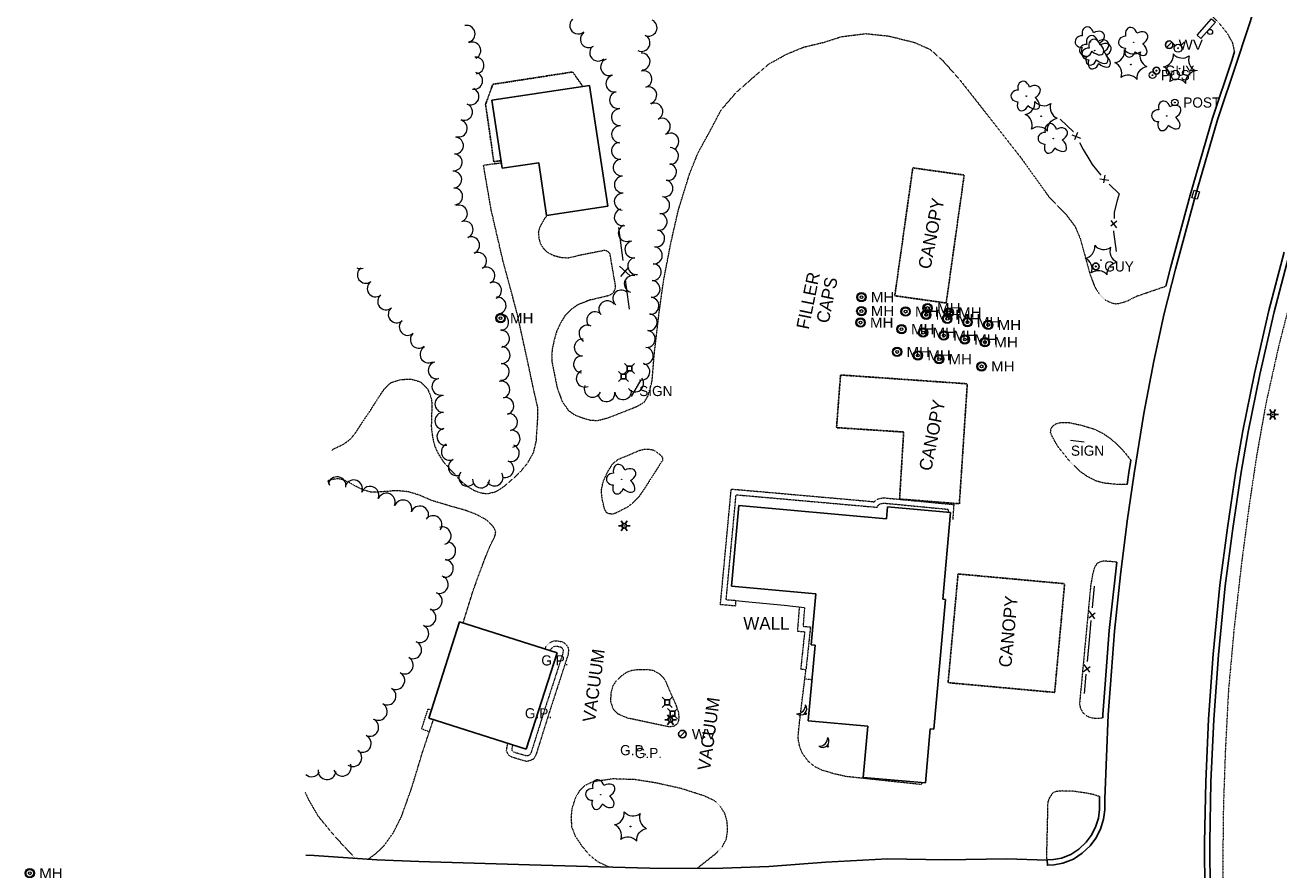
# Model space of a CAD drawing. Extents: x 386588 to 390135, y 96998 to 113606.
# Tile 42 of 93: x 387313 to 387906, y 101202 to 101601. Entities that reach past the tile are written whole.
import ezdxf
from ezdxf.enums import TextEntityAlignment as Align

# ---------------------------------------------------------------- set-up
doc = ezdxf.new("R2010")
doc.units = 0
doc.header["$MEASUREMENT"] = 0
doc.linetypes.add('Wisdot3', pattern=[0.1875, 0.125, -0.0625])
doc.linetypes.add('Wisdot5', pattern=[0.1, 0.05, -0.05])
for name, color, linetype, lineweight in [('E_BLD', 241, 'Continuous', 25), ('E_BLD_Name', 241, 'Continuous', 15), ('E_DRN', 40, 'Continuous', 15), ('E_DRN_Grate', 5, 'Continuous', 15), ('E_DWY', 2, 'Wisdot3', 15), ('E_LAND_Vegetation', 3, 'Continuous', 15), ('E_LTG', 21, 'Continuous', 25), ('E_MISCPROP', 30, 'Continuous', 15), ('E_MISCPROP_Dash', 241, 'Wisdot3', 15), ('E_MISCPROP_HvyDash', 241, 'Wisdot3', 25), ('E_MISCPROP_Railing', 30, 'Continuous', 15), ('E_MISCPROP_Solid', 241, 'Continuous', 15), ('E_PATH_Sidewalk', 2, 'Wisdot5', 15), ('E_RDWY', 21, 'Continuous', 25), ('E_SGN', 21, 'Continuous', 15), ('E_UTL_AG_Bold', 30, 'Continuous', 25), ('E_UTL_EGuyWire', 200, 'Continuous', 25), ('E_UTL_MH', 30, 'Continuous', 15), ('E_UTL_W', 5, 'Continuous', 25), ('E_UTL_WHydrant', 4, 'Continuous', 15), ('E_WAL', 40, 'Continuous', 25)]:
    doc.layers.add(name, color=color, linetype=linetype, lineweight=lineweight)
doc.styles.add('Style-dot_font5', font='dot_font5.shx')
doc.styles.add('Style-IGR_FONT_0', font='dot_font15.shx')
doc.styles.add('Style-IGR_FONT_1', font='IGR_FONT_1.shx')

# ---------------------------------------------------------------- blocks, each defined once
blk = doc.blocks.new('CTRE')
at = {"layer": 'E_LAND_Vegetation'}
blk.add_circle((0, 0), 0.223, dxfattribs=at)
for centre, start, end in [((-11.97, 8.96), 280.2067, 5.97162), ((1.81, 14.92), 220.21132, 305.97623), ((13.83, 5.89), 160.21133, 245.97624), ((-13.83, -5.9), 340.21132, 65.97623), ((-1.81, -14.93), 40.21133, 125.97624)]:
    blk.add_arc(centre, 7.87, start, end, dxfattribs=at)
at = {"layer": 'E_LAND_Vegetation', "extrusion": (0, 0, -1)}
blk.add_arc((-12.03, -9.04), 7.87, 354.07279, 79.74889, dxfattribs=at)
blk = doc.blocks.new('DTRE')
at = {"layer": 'E_LAND_Vegetation'}
blk.add_circle((-0.18, 0), 0.183, dxfattribs=at)
for centre, major_axis, ratio in [((-1.87, 5.32), (1.36, -4.98), 0.782863), ((-5.87, 0.15), (4.93, -0.12), 0.832022), ((4.06, 2.74), (-5.27, -2.93), 0.691916), ((-2.49, -5.24), (1.8, 4.86), 0.716896), ((3.54, -3.71), (-5.01, 4.58), 0.560249)]:
    blk.add_ellipse(centre, major_axis=major_axis, ratio=ratio, start_param=1.570796, end_param=4.712389, dxfattribs=at)
blk = doc.blocks.new('GP')
at = {"layer": 'E_MISCPROP_Solid', "style": 'Style-dot_font5'}
blk.add_text('G.P.', height=12, dxfattribs=at).set_placement((0, 0), align=Align.MIDDLE_CENTER)
blk = doc.blocks.new('GUY')
at = {"layer": 'E_UTL_EGuyWire'}
for radius in [4, 0.5]:
    blk.add_circle((0, 0), radius, dxfattribs=at)
at = {"layer": 'E_UTL_EGuyWire', "style": 'Style-dot_font5'}
blk.add_text('GUY', height=12, dxfattribs=at).set_placement((10, 0), align=Align.MIDDLE_LEFT)
blk = doc.blocks.new('HYD')
at = {"layer": 'E_UTL_WHydrant'}
for p, q in [((-3.8, 3.8), (-8.3, 8.3)), ((3.8, 3.8), (8.3, 8.3))]:
    blk.add_line(p, q, dxfattribs=at)
for radius in [5.48, 0.42]:
    blk.add_circle((0, 0), radius, dxfattribs=at)
blk = doc.blocks.new('INLET')
at = {"layer": 'E_DRN', "flags": 128}
blk.add_lwpolyline([(-7.5, 10), (7.5, 10), (7.5, 0), (-7.5, 0)], close=True, dxfattribs=at)
blk = doc.blocks.new('LPOL')
at = {"layer": 'E_LTG'}
for p, q in [((-4, 0), (-1.5, 0)), ((-0.75, 1.3), (-2, 3.46)), ((0.75, 1.3), (2, 3.46)), ((1.5, 0), (4, 0)), ((-2, -3.46), (-0.75, -1.3)), ((2, -3.46), (0.75, -1.3))]:
    blk.add_line(p, q, dxfattribs=at)
for radius in [1.5, 1.5, 1.5, 0.125]:
    blk.add_circle((0, 0), radius, dxfattribs=at)
blk = doc.blocks.new('MH')
at = {"layer": 'E_UTL_MH'}
for radius in [5, 4, 1.5]:
    blk.add_circle((0, 0), radius, dxfattribs=at)
at = {"layer": 'E_UTL_MH', "style": 'Style-dot_font5', "width": 1.111111}
blk.add_text('MH', height=10.8, dxfattribs=at).set_placement((10, 0), align=Align.MIDDLE_LEFT)
blk = doc.blocks.new('PED')
at = {"layer": 'E_UTL_AG_Bold'}
for p, q in [((-2.5, 2.5), (-5.3, 5.3)), ((2.5, 2.5), (5.3, 5.3)), ((-2.5, -2.5), (-5.3, -5.3)), ((2.5, -2.5), (5.3, -5.3))]:
    blk.add_line(p, q, dxfattribs=at)
at = {"layer": 'E_UTL_AG_Bold', "flags": 128}
blk.add_lwpolyline([(-2.5, -2.5), (2.5, -2.5), (2.5, 2.5), (-2.5, 2.5)], close=True, dxfattribs=at)
blk = doc.blocks.new('POST')
at = {"layer": 'E_MISCPROP'}
for radius in [4, 0.5]:
    blk.add_circle((0, 0), radius, dxfattribs=at)
at = {"layer": 'E_MISCPROP', "style": 'Style-dot_font5'}
blk.add_text('POST', height=12, dxfattribs=at).set_placement((10, 0), align=Align.MIDDLE_LEFT)
blk = doc.blocks.new('SDSH')
at = {"layer": 'E_MISCPROP_Solid'}
blk.add_circle((0, 0), 1.5, dxfattribs=at)
for centre, radius, start, end in [((-8.6, 8.6), 10.7, 233.5697, 36.4341), ((-14.7, 14.7), 14.7, 268.683, 1.317)]:
    blk.add_arc(centre, radius, start, end, dxfattribs=at)
blk = doc.blocks.new('SGN')
at = {"flags": 128}
blk.add_lwpolyline([(-15, 3.5), (-15, 10.5), (15, 10.5), (15, 3.5)], close=True, dxfattribs=at)
blk.add_circle((0, 0), 3.5)
blk = doc.blocks.new('SIGN')
at = {"layer": 'E_SGN', "lineweight": 13, "style": 'Style-dot_font5'}
blk.add_text('SIGN', height=12, dxfattribs=at).set_placement((0, 0), align=Align.MIDDLE_CENTER)
blk = doc.blocks.new('WV')
at = {"layer": 'E_UTL_W'}
blk.add_line((-2.8, -2.8), (2.8, 2.8), dxfattribs=at)
blk.add_circle((0, 0), 4, dxfattribs=at)
at = {"layer": 'E_UTL_W', "style": 'Style-dot_font5', "width": 1.111111}
blk.add_text('WV', height=10.8, dxfattribs=at).set_placement((10, 0), align=Align.MIDDLE_LEFT)

msp = doc.modelspace()

# ---------------------------------------------------------------- linework, layer by layer
at = {"layer": 'E_BLD', "ltscale": 5}
for p, q in [((387533.91, 101565.91), (387580.11, 101572.85)), ((387580.11, 101572.85), (387588.68, 101515.77)), ((387538.74, 101533.71), (387533.91, 101565.91)), ((387533.91, 101565.91), (387533.91, 101565.91)), ((387556.07, 101536.31), (387538.74, 101533.71)), ((387559.81, 101511.43), (387556.07, 101536.31)), ((387556.07, 101536.31), (387556.07, 101536.31)), ((387538.74, 101533.71), (387538.74, 101533.71)), ((387588.68, 101515.77), (387559.81, 101511.43)), ((387588.68, 101515.77), (387588.68, 101515.77)), ((387650.54, 101374.29), (387647.11, 101336.21)), ((387720.35, 101368), (387650.54, 101374.29)), ((387650.54, 101374.29), (387650.54, 101374.29)), ((387720.87, 101373.74), (387720.35, 101368)), ((387750.55, 101371.07), (387720.87, 101373.74)), ((387720.87, 101373.74), (387720.87, 101373.74)), ((387746.85, 101330.01), (387750.55, 101371.07)), ((387750.55, 101371.07), (387750.55, 101371.07)), ((387647.11, 101336.21), (387647.11, 101336.21)), ((387647.11, 101336.21), (387686.9, 101332.62)), ((387686.9, 101332.62), (387684.73, 101308.49)), ((387686.9, 101332.62), (387686.9, 101332.62)), ((387742.66, 101268.58), (387748.18, 101329.89)), ((387748.18, 101329.89), (387746.85, 101330.01)), ((387746.85, 101330.01), (387746.85, 101330.01)), ((387504.15, 101273.83), (387518.67, 101319.39)), ((387518.67, 101319.39), (387564.71, 101304.72)), ((387564.71, 101304.72), (387550.19, 101259.15)), ((387564.71, 101304.72), (387564.71, 101304.72)), ((387686.58, 101308.32), (387683.37, 101272.62)), ((387684.73, 101308.49), (387686.58, 101308.32)), ((387686.58, 101308.32), (387686.58, 101308.32)), ((387550.19, 101259.15), (387504.15, 101273.83)), ((387504.15, 101273.83), (387504.15, 101273.83)), ((387683.37, 101272.62), (387711.49, 101270.09)), ((387711.49, 101270.09), (387709.3, 101245.82)), ((387711.49, 101270.09), (387711.49, 101270.09)), ((387738.68, 101243.18), (387740.98, 101268.73)), ((387740.98, 101268.73), (387742.66, 101268.58)), ((387742.66, 101268.58), (387742.66, 101268.58)), ((387550.19, 101259.15), (387550.19, 101259.15)), ((387709.3, 101245.82), (387738.68, 101243.18)), ((387738.68, 101243.18), (387738.68, 101243.18))]:
    msp.add_line(p, q, dxfattribs=at)
at = {"layer": 'E_DWY', "flags": 128}
for points in [[(387884.74, 101588.85), (387883.88, 101592.9), (387881.45, 101597.3), (387877.62, 101602.08), (387870.25, 101609.85), (387859.69, 101619.36), (387838.15, 101640.65), (387817.42, 101659.41), (387789.13, 101685.64), (387766.65, 101707.63), (387739.69, 101733.62), (387707.62, 101766.37), (387678.03, 101800.5), (387666.86, 101815.08), (387659.68, 101825.55), (387654.51, 101834.61), (387650.59, 101842.63), (387648.72, 101850.41), (387648.65, 101859.07), (387649.82, 101866.7), (387651.76, 101873.96), (387652.05, 101880.2), (387650.92, 101886.16), (387647.88, 101892.53), (387644.85, 101898.76), (387641.49, 101905.39), (387632.83, 101916.3)], [(387602.61, 101421.23), (387605.91, 101423.18), (387607.66, 101426.08), (387608.6, 101429.28), (387609.61, 101433.2), (387610.66, 101446.09), (387612.84, 101464.86), (387615.06, 101480.75), (387618.49, 101498.48), (387621.99, 101513.83), (387627.33, 101531.16), (387631.27, 101540.92), (387636.97, 101551.27), (387642.26, 101561.3), (387649.24, 101569.46), (387657.19, 101576.48), (387664.69, 101582.95), (387672.87, 101587.53), (387681.22, 101590.98), (387690.91, 101593.31), (387699.12, 101595.95), (387710.55, 101597.36), (387721.43, 101596.2), (387733.56, 101593.19), (387740.94, 101589.9), (387746.84, 101584.66), (387755.07, 101575.37), (387764.32, 101563.58), (387784.06, 101538.37), (387797.33, 101519.79), (387800.76, 101516.35), (387804.74, 101512.38), (387809.34, 101506.3), (387811.93, 101500.18), (387814.66, 101490.17), (387816.41, 101483.75), (387818.61, 101477.81), (387820.81, 101474.33), (387823.6, 101471.55), (387826.7, 101470.03), (387828.98, 101469.66), (387830.96, 101470.06), (387833.91, 101470.98), (387838.34, 101473.2), (387843.66, 101475.06), (387852.21, 101477.95)], [(387457.95, 101400.15), (387459.01, 101400.98), (387464, 101403.39), (387467.04, 101405.62), (387469.64, 101408.82), (387472.67, 101413.51), (387476.87, 101419.75), (387480.78, 101425.96), (387483.52, 101429.9), (387486.39, 101432.48), (387491.32, 101433.94), (387496.08, 101434.02), (387500.09, 101432.8), (387503.49, 101429.64), (387505.08, 101425.74), (387505.62, 101423.05), (387505.57, 101419.65), (387505.37, 101415.51), (387505.32, 101411.38), (387505.89, 101406.74), (387506.94, 101402.36), (387508.48, 101399.03), (387510.85, 101395.2), (387515.6, 101389.93), (387519.54, 101385.67), (387522.89, 101383.01), (387525.94, 101381.27), (387528.7, 101380.29), (387531.84, 101379.93), (387535.8, 101380.88), (387539.76, 101383.41), (387543.58, 101386.72), (387547.5, 101390.41), (387550.88, 101394.48), (387553.67, 101399.5), (387554.92, 101404.75), (387555.27, 101410.42), (387555.64, 101415.8), (387555.62, 101420.71), (387554.08, 101427.22), (387550.91, 101442.1), (387546.03, 101464.49), (387538.97, 101490.87), (387533.58, 101514.15), (387529.98, 101535.21), (387538.35, 101536.3)], [(387560.01, 101511.46), (387558.63, 101509.66), (387556.47, 101505.7), (387555.87, 101503.55), (387556.16, 101500.4), (387556.89, 101498.01), (387558.24, 101495.89), (387560.06, 101494.11), (387562.95, 101492.57), (387566.51, 101491.6), (387569.85, 101491.4), (387574.11, 101492.3)], [(387580.71, 101471.59), (387589.5, 101473.75), (387591.14, 101474.76), (387592.14, 101476.52), (387592.39, 101477.77), (387589.74, 101493.21), (387588.62, 101494.33), (387587.48, 101494.95), (387574.11, 101492.3)], [(387580.71, 101471.59), (387574.64, 101469.29), (387571.18, 101466.81), (387568.41, 101463.95), (387566.34, 101460.51), (387564.52, 101456.65), (387563.33, 101452.35), (387562.46, 101448.44), (387562.17, 101445.31), (387562.31, 101442.22), (387564.74, 101430.01), (387567.15, 101423.44), (387570.06, 101419.3), (387573, 101417.18), (387576.67, 101415.79), (387580.46, 101414.69), (387583.73, 101414.49), (387588.74, 101415.74), (387601.16, 101420.64), (387602.61, 101421.23)], [(387834.01, 101384.28), (387831.36, 101384.17), (387827.79, 101384.42), (387823.2, 101384.87), (387819.35, 101385.88), (387815.17, 101388.03), (387811.62, 101390.52), (387807.18, 101394.81), (387801.3, 101402.15), (387798.71, 101406.75), (387797.79, 101408.83), (387798, 101410.59), (387798.81, 101411.89), (387800.51, 101413.06), (387802.92, 101413.64), (387806.76, 101413.49), (387812.14, 101412.32), (387818.31, 101410.5), (387822.47, 101408.5), (387826.17, 101405.95), (387829.4, 101403.07), (387832.84, 101399.48), (387835.76, 101395.68)], [(387597.94, 101397.95), (387603.78, 101400.44), (387605.84, 101400.92), (387607.49, 101401), (387609.39, 101400.81), (387610.96, 101400.16), (387613.14, 101398.55), (387614, 101397.84), (387614.45, 101396.79), (387614.49, 101395.64), (387613.04, 101393.34), (387605.59, 101381.67)], [(387605.59, 101381.67), (387603.16, 101378.2), (387600.31, 101375.33), (387598.15, 101373.69), (387595.19, 101372.11), (387592.91, 101370.96), (387591.09, 101370.29), (387589.28, 101370.34), (387588.22, 101370.89), (387587.21, 101372.46), (387586.04, 101377.27), (387585.61, 101381.2), (387586.5, 101385.69), (387588.73, 101390.45), (387591.13, 101394.21), (387593.62, 101396.18), (387597.94, 101397.95)], [(387520.35, 101318.85), (387525.25, 101334.6), (387530.34, 101348.43), (387532.92, 101354.88), (387535.06, 101359.13), (387535.63, 101360.77), (387535.74, 101361.94), (387535.17, 101363.47), (387534.02, 101364.96), (387532.41, 101366.69), (387530.26, 101368.15), (387527.29, 101369.69), (387524.8, 101370.83), (387521.22, 101372.09), (387515.28, 101373.78), (387505.62, 101376.65), (387499.68, 101379.21), (387494.69, 101380.78), (387490.24, 101381.23), (387487.06, 101381.23), (387483.91, 101380.94), (387480.32, 101380.68), (387476.56, 101380.7), (387473.3, 101381.62), (387470.65, 101382.9), (387468.37, 101384.13), (387466.39, 101385.25), (387463.75, 101386.46), (387461.46, 101386.97), (387459.52, 101386.79), (387456.91, 101386.19), (387456.4, 101385.89)], [(387649.15, 101329.32), (387648.92, 101326.83), (387641.88, 101327.46), (387647, 101382.12), (387714.41, 101376.15), (387714.24, 101375.79), (387715.85, 101377.24), (387717.41, 101377.68), (387718.84, 101378), (387752.11, 101374.81), (387751.6, 101367.62)], [(387649.15, 101329.32), (387644.6, 101329.73), (387649.26, 101379.41), (387715.93, 101373.5), (387716.29, 101374.27), (387717.09, 101374.99), (387718.02, 101375.25), (387719, 101375.47), (387749.45, 101372.55), (387749.35, 101371.18)], [(387829.11, 101347.52), (387825.74, 101347.88), (387822.69, 101348.04), (387820.78, 101347.57), (387819.63, 101346.74), (387818.68, 101345.28), (387817.79, 101342.38), (387816.78, 101336.87), (387811.81, 101284.09), (387811.47, 101280.74), (387811.89, 101278.53), (387813.1, 101276.4), (387814.74, 101275.04), (387816.48, 101274.19), (387818.39, 101273.86), (387822.43, 101273.91)], [(387679.1, 101326.09), (387678.23, 101314.99), (387681.66, 101314.67), (387679.79, 101297.04), (387682.28, 101296.78)], [(387681.59, 101325.9), (387680.91, 101317.25), (387684.41, 101316.92), (387682.28, 101296.78)], [(387559.12, 101306.5), (387559.6, 101307.9), (387561.29, 101309.51), (387563.03, 101310.33), (387564.69, 101310.4), (387565.95, 101310.16), (387567.64, 101309.76), (387569.03, 101308.6), (387570.03, 101307.08), (387570.07, 101305.56), (387569.9, 101303.78), (387561.37, 101277.56), (387554.74, 101256.47), (387553.44, 101254.39), (387551.69, 101253.62), (387550.18, 101253.38), (387543.58, 101255.29), (387541.95, 101256.21), (387540.88, 101258.25), (387541.07, 101259.94), (387541.3, 101261.17), (387541.58, 101261.9)], [(387561.5, 101305.74), (387561.77, 101306.51), (387562.73, 101307.42), (387563.64, 101307.85), (387564.5, 101307.89), (387565.43, 101307.71), (387566.49, 101307.46), (387567.15, 101306.92), (387567.55, 101306.3), (387567.57, 101305.65), (387567.44, 101304.3), (387558.99, 101278.33), (387552.45, 101257.52), (387551.73, 101256.37), (387550.98, 101256.04), (387550.34, 101255.94), (387544.55, 101257.62), (387543.81, 101258.03), (387543.45, 101258.73), (387543.54, 101259.56), (387543.72, 101260.49), (387543.96, 101261.14)], [(387618.24, 101285.85), (387620.78, 101280.24), (387621.96, 101276.88), (387622.26, 101274.3), (387622.06, 101272.55), (387621.41, 101270.97), (387619.71, 101269.88), (387617.77, 101269.7), (387615.94, 101270.03), (387597.95, 101273.87), (387593.36, 101275.83), (387591.27, 101278.1), (387590.16, 101281.53), (387590.23, 101285.52), (387591.07, 101288.92), (387592.78, 101291.6), (387595.17, 101293.85), (387597.55, 101295.51), (387599.99, 101296.46), (387603.21, 101296.83), (387607.17, 101296.9), (387610.11, 101296.45), (387613.16, 101294.71), (387615.07, 101292.79), (387616.01, 101291.21)], [(387736.98, 101243.33), (387736.92, 101242.8), (387736.51, 101242.47), (387701.19, 101246.23), (387695.58, 101247.52), (387689.71, 101249.29), (387686.45, 101250.87), (387683.4, 101253.4), (387680.6, 101257.12), (387679.28, 101260.47), (387678.54, 101264.59), (387679.2, 101271.52), (387682.28, 101296.78)], [(387616.01, 101291.21), (387618.24, 101285.85)], [(387475.41, 101207.12), (387479.37, 101210), (387482.95, 101213.5), (387487.35, 101219.6), (387491.2, 101227.25), (387496.14, 101241.08), (387501.29, 101258.1), (387505.55, 101270.78), (387506.33, 101273.13)], [(387630.81, 101202.81), (387639.22, 101209.45), (387642.67, 101212.8), (387644.7, 101216.68), (387645.3, 101221.07), (387645.03, 101224.87), (387644.03, 101228.68), (387641.83, 101232.09), (387639.43, 101234.62), (387634, 101237.15), (387623.12, 101240.63), (387611.32, 101243.23), (387601.42, 101244.78), (387591.06, 101245.12), (387581.72, 101243.76), (387578.11, 101242.12), (387575.38, 101239.63), (387573.38, 101236.2), (387571.7, 101230.91), (387571.3, 101226.61), (387571.62, 101222.38), (387573.32, 101218.05), (387576.34, 101213.49), (387580.07, 101209.06), (387583.89, 101206.02), (387589.51, 101203.42)], [(387469.41, 101207.56), (387463.52, 101213.86), (387458.37, 101219.6), (387451.94, 101227.47), (387447.47, 101235.22), (387445.74, 101238.85)], [(387820.96, 101236.73), (387818.33, 101237.65), (387814.65, 101238.39), (387808.57, 101239.28), (387802.92, 101239.41), (387800.27, 101239.09), (387798.81, 101238.45), (387797.41, 101236.44), (387796.47, 101234.04), (387795.82, 101206.73)]]:
    msp.add_lwpolyline(points, dxfattribs=at)
at = {"layer": 'E_LAND_Vegetation'}
for centre, radius, start, end in [((387522.03, 101597.29), 3.98, 281.48772, 101.48772), ((387574.71, 101601.17), 3.98, 131.5672, 311.5672), ((387607.99, 101600.14), 3.98, 244.94002, 64.94002), ((387579.7, 101594.7), 3.98, 124.58028, 304.58028), ((387604.62, 101592.94), 3.98, 244.94002, 64.94002), ((387524.71, 101589.38), 3.98, 295.67636, 115.67636), ((387584.1, 101588.39), 3.98, 132.37815, 312.37815), ((387604.66, 101584.15), 3.98, 273.47136, 93.47136), ((387526.24, 101582.31), 3.98, 276.22619, 96.22619), ((387589.27, 101581.56), 3.98, 109.83368, 289.83368), ((387525.6, 101575.06), 3.98, 258.16008, 78.16008), ((387591.76, 101573.77), 3.98, 102.55271, 282.55271), ((387605.55, 101575.86), 3.98, 286.45611, 106.45611), ((387523.88, 101567.68), 3.98, 247.05979, 67.05979), ((387607.8, 101568.23), 3.98, 286.45611, 106.45611), ((387593.49, 101566.01), 3.98, 102.55271, 282.55271), ((387610.7, 101560.52), 3.98, 296.30087, 116.30087), ((387520.78, 101560.36), 3.98, 247.05979, 67.05979), ((387594.43, 101557.85), 3.98, 93.95608, 273.95608), ((387518.33, 101552.55), 3.98, 254.86488, 74.86488), ((387594.46, 101549.76), 3.98, 89.8226, 269.8226), ((387614.23, 101553.39), 3.98, 296.30087, 116.30087), ((387516.51, 101544.46), 3.98, 265.80001, 85.80001), ((387618.27, 101546.39), 3.98, 300.40626, 120.40626), ((387594.42, 101542.01), 3.98, 95.9393, 275.9393), ((387618.11, 101539.5), 3.98, 268.50693, 88.50693), ((387515.93, 101536.53), 3.98, 265.80001, 85.80001), ((387595.25, 101534.1), 3.98, 95.9393, 275.9393), ((387617.15, 101531.99), 3.98, 257.82698, 77.82698), ((387515.7, 101528.36), 3.98, 273.30699, 93.30699), ((387595.78, 101526.03), 3.98, 91.51103, 271.51103), ((387516.16, 101520.42), 3.98, 273.30699, 93.30699), ((387615.47, 101524.22), 3.98, 257.82698, 77.82698), ((387595.74, 101517.93), 3.98, 86.78997, 266.78997), ((387613.9, 101516.3), 3.98, 261.54596, 81.54596), ((387518.38, 101512.3), 3.98, 289.73133, 109.73133), ((387595.72, 101510.56), 3.98, 104.55776, 284.55776), ((387612.73, 101508.44), 3.98, 261.54596, 81.54596), ((387521.1, 101504.73), 3.98, 292.40787, 112.40787), ((387597.63, 101503.1), 3.98, 112.35984, 292.35984), ((387524.13, 101497.38), 3.98, 292.40787, 112.40787), ((387600.74, 101495.35), 3.98, 99.79889, 279.79889), ((387611.56, 101500.57), 3.98, 261.54596, 81.54596), ((387527.46, 101489.92), 3.98, 299.36531, 119.36531), ((387610.45, 101492.55), 3.98, 266.14622, 86.14622), ((387602.1, 101487.51), 3.98, 99.79889, 279.79889), ((387609.92, 101484.62), 3.98, 266.14622, 86.14622), ((387471.83, 101490.26), 3.98, 244.69108, 288.46219), ((387474.4, 101483.37), 3.98, 125.77118, 305.77118), ((387531.36, 101482.99), 3.98, 299.36531, 119.36531), ((387600.45, 101479.02), 3.98, 75.09069, 255.09069), ((387479.05, 101476.92), 3.98, 125.77118, 305.77118), ((387534.49, 101475.95), 3.98, 291.9582, 111.9582), ((387595.05, 101472.17), 3.98, 48.79371, 228.79371), ((387609.38, 101476.68), 3.98, 266.14622, 86.14622), ((387483.97, 101470.8), 3.98, 128.94892, 308.94892), ((387536.65, 101468.8), 3.98, 278.83527, 98.83527), ((387588.42, 101467.1), 3.98, 36.22264, 216.22264), ((387608.85, 101468.75), 3.98, 266.14622, 86.14622), ((387488.99, 101464.65), 3.98, 129.22493, 309.22493), ((387537.87, 101460.94), 3.98, 278.83527, 98.83527), ((387582.71, 101461.9), 3.98, 43.13806, 223.13806), ((387608.05, 101460.93), 3.98, 263.31627, 83.31627), ((387494.18, 101458.73), 3.98, 131.72544, 311.72544), ((387579.06, 101455.6), 3.98, 62.3534, 242.3534), ((387499.39, 101452.67), 3.98, 130.39922, 310.39922), ((387538.25, 101453.2), 3.98, 272.50898, 92.50898), ((387576.84, 101449), 3.98, 87.44713, 267.44713), ((387607.12, 101453.03), 3.98, 263.31627, 83.31627), ((387503.97, 101445.74), 3.98, 117.93136, 297.93136), ((387538.55, 101445.43), 3.98, 267.21176, 87.21176), ((387606.2, 101445.13), 3.98, 263.31627, 83.31627), ((387507.86, 101438.25), 3.98, 102.81623, 282.81623), ((387538.16, 101437.49), 3.98, 267.21176, 87.21176), ((387576.48, 101441.05), 3.98, 87.44713, 267.44713), ((387604.57, 101437.58), 3.98, 256.59546, 76.59546), ((387509.62, 101430.49), 3.98, 102.81623, 282.81623), ((387577.79, 101434.27), 3.98, 113.69534, 293.69534), ((387601.65, 101432.03), 3.98, 217.26536, 37.26536), ((387538.41, 101429.06), 3.98, 283.89391, 103.89391), ((387581.54, 101429.47), 3.98, 156.6504, 336.6504), ((387595.92, 101428.34), 3.98, 186.71572, 6.71572), ((387511.03, 101422.28), 3.98, 89.69077, 269.69077), ((387540.32, 101421.34), 3.98, 283.89391, 103.89391), ((387588.03, 101427.41), 3.98, 186.71572, 6.71572), ((387510.99, 101414.32), 3.98, 89.69077, 269.69077), ((387542.05, 101413.76), 3.98, 278.76373, 98.76373), ((387511.97, 101406.79), 3.98, 100.09246, 280.09246), ((387543.26, 101405.9), 3.98, 278.76373, 98.76373), ((387514.05, 101399.67), 3.98, 114.49062, 294.49062), ((387542.92, 101399.08), 3.98, 250.65891, 70.65891), ((387517.35, 101392.43), 3.98, 114.49062, 294.49062), ((387540.29, 101391.58), 3.98, 250.65891, 70.65891), ((387460.84, 101383.72), 4.19, 350.79013, 170.79013), ((387522.34, 101387.47), 3.98, 139.51765, 319.51765), ((387528.79, 101386.62), 3.98, 177.43057, 357.43057), ((387535.25, 101387.56), 3.98, 212.24264, 32.24264), ((387453.3, 101382.89), 4.19, 11.33471, 42.65993), ((387468.66, 101382.2), 4.19, 339.10426, 159.10426), ((387476.41, 101379.22), 4.19, 336.9582, 156.9582), ((387484.12, 101375.94), 4.19, 336.9582, 156.9582), ((387491.98, 101372.74), 4.19, 339.95, 159.95), ((387499.86, 101369.87), 4.19, 339.95, 159.95), ((387506.17, 101365.32), 4.19, 323.07664, 143.07664), ((387510.48, 101360.02), 4.19, 288.03223, 108.03223), ((387512.64, 101352.88), 4.19, 262.38814, 82.38814), ((387511.53, 101344.58), 4.19, 262.38814, 82.38814), ((387509.12, 101336.97), 4.19, 251.11344, 71.11344), ((387506.26, 101329.15), 4.19, 249.5116, 69.5116), ((387503.3, 101321.43), 4.19, 246.16312, 66.16312), ((387499.91, 101313.76), 4.19, 246.16312, 66.16312), ((387496.53, 101306.09), 4.19, 246.16312, 66.16312), ((387492.63, 101298.87), 4.19, 241.15852, 61.15852), ((387488.58, 101291.53), 4.19, 241.15852, 61.15852), ((387484.46, 101284.26), 4.19, 240.30282, 60.30282), ((387480.3, 101276.99), 4.19, 240.30282, 60.30282), ((387476.27, 101269.46), 4.19, 245.00071, 65.00071), ((387472.73, 101261.86), 4.19, 245.00071, 65.00071), ((387468.31, 101255.12), 4.19, 235.87939, 55.87939), ((387463.27, 101250.59), 4.19, 199.73078, 19.73078), ((387448.81, 101250.34), 4.19, 228.29551, 330.04513), ((387456.08, 101248.95), 4.19, 174.87647, 354.87647)]:
    msp.add_arc(centre, radius, start, end, dxfattribs=at)
at = {"layer": 'E_MISCPROP_HvyDash', "flags": 128}
msp.add_lwpolyline([(387576.9, 101572.37), (387572.06, 101579.24), (387534.37, 101573.38), (387530.97, 101563.96), (387534.85, 101536.79), (387538.2, 101537.34)], dxfattribs=at)
for points in [[(387724.24, 101473.46), (387732.75, 101533.91), (387757.01, 101530.5), (387748.51, 101470.04)], [(387758.48, 101431.85), (387698.62, 101436.02), (387696.72, 101411.13), (387728.42, 101409.06), (387726.5, 101377.38), (387754.74, 101375.14)], [(387754.11, 101341.98), (387749.41, 101290.59), (387799.74, 101285.99), (387804.44, 101337.37)]]:
    msp.add_lwpolyline(points, close=True, dxfattribs=at)
at = {"layer": 'E_MISCPROP_Railing', "ltscale": 5}
for p, q in [((387807.93, 101549.49), (387811.93, 101547.9)), ((387810.51, 101550.65), (387809.17, 101547.21)), ((387821.12, 101528.76), (387825.38, 101528.09)), ((387823.38, 101530.46), (387822.83, 101526.81)), ((387829.07, 101508.73), (387826.22, 101506.38)), ((387826.24, 101508.97), (387828.97, 101505.63)), ((387599.31, 101482.87), (387594.15, 101487.43)), ((387594.8, 101482.52), (387598.68, 101486.96)), ((387815.81, 101321.28), (387818.94, 101323.55)), ((387818.74, 101320.84), (387816.12, 101324.5)), ((387813.41, 101295.94), (387816.53, 101298.21)), ((387816.34, 101295.51), (387813.72, 101299.17))]:
    msp.add_line(p, q, dxfattribs=at)
at = {"layer": 'E_MISCPROP_Railing', "flags": 128}
for points in [[(387802.38, 101556.98), (387808.69, 101550.99)], [(387811.45, 101545.97), (387813.21, 101542.55), (387816.33, 101537.38)], [(387816.33, 101537.38), (387817.48, 101535.46), (387821.63, 101530.51)], [(387825.5, 101526.26), (387830.16, 101521.71), (387829.31, 101518.45)], [(387829.31, 101518.45), (387827.89, 101513.01), (387827.79, 101509.93)], [(387595.92, 101490.06), (387593.86, 101505.73)], [(387827.61, 101504.19), (387827.59, 101503.69), (387828.78, 101494.37)], [(387598.93, 101467.17), (387597.11, 101480.95)], [(387817.63, 101325.92), (387818.6, 101336.22)], [(387681.59, 101325.9), (387671.95, 101327.04), (387653.49, 101328.73), (387649.15, 101329.32)], [(387816.2, 101310.88), (387817.06, 101319.94)], [(387815.23, 101300.59), (387816.2, 101310.88)], [(387813.8, 101285.55), (387814.66, 101294.6)]]:
    msp.add_lwpolyline(points, dxfattribs=at)
at = {"layer": 'E_PATH_Sidewalk', "flags": 128}
for points in [[(387998.12, 101706.53), (387996.54, 101705.49), (387995.11, 101703.58), (387980.46, 101670.58), (387966.09, 101638.25), (387955.66, 101612.14), (387941.89, 101575.28), (387933.96, 101552.13), (387925.12, 101523.78), (387917.82, 101497.62), (387911.71, 101473.55), (387905.7, 101450.32), (387899.65, 101423.23), (387895.16, 101398.1), (387891.61, 101374.45), (387888.01, 101347.19), (387884.44, 101315.86), (387881.84, 101287.04), (387880.35, 101258.46), (387879.44, 101232.62), (387879.12, 101204.11), (387879.47, 101178.17), (387880.48, 101159.54)], [(387681.75, 101292.42), (387685.12, 101292.09)], [(387504.39, 101267.32), (387500.76, 101268.74), (387503.83, 101278.18), (387505.38, 101277.7)]]:
    msp.add_lwpolyline(points, dxfattribs=at)
at = {"layer": 'E_RDWY', "flags": 128}
for points in [[(387796.23, 101206.82), (387796.35, 101204.32), (387799.47, 101204.47), (387803.66, 101205.29), (387808.59, 101207.23), (387812.79, 101210.01), (387816.54, 101213.53), (387819.15, 101217.03), (387821.4, 101221.37), (387822.87, 101226.07), (387823.46, 101230.49), (387823.42, 101235.72), (387825, 101275.47), (387826.15, 101289.76), (387828.02, 101314.96), (387830.9, 101341.57), (387834.01, 101366.96), (387837.3, 101389.51), (387841.84, 101417.79), (387846.61, 101442.53), (387851.49, 101465.11), (387856.87, 101486.01), (387866.09, 101520.34), (387876.73, 101556.68), (387885.91, 101584.41), (387894.43, 101610.18)], [(387852.21, 101477.95), (387854.45, 101486.65), (387863.69, 101521.02), (387874.34, 101557.42), (387883.53, 101585.19), (387884.74, 101588.85)], [(387915.46, 101511.49), (387903.41, 101465.84), (387896.6, 101436.24), (387891.15, 101409.21), (387887.84, 101390.13), (387883.84, 101363.4), (387880.3, 101336.4), (387877.14, 101303.81), (387874.89, 101273.12), (387873.57, 101243.69), (387873.08, 101215.07), (387873.17, 101191.1), (387873.9, 101164.8), (387874.23, 101159.17)], [(387908.08, 101494.1), (387900.98, 101466.43), (387894.15, 101436.77), (387888.7, 101409.67), (387885.37, 101390.52), (387881.36, 101363.74), (387877.81, 101336.69), (387874.65, 101304.02), (387872.4, 101273.27), (387871.07, 101243.76), (387870.58, 101215.09), (387870.67, 101191.06)], [(387834.01, 101384.28), (387834.83, 101389.88), (387835.76, 101395.68)], [(387822.43, 101273.91), (387822.5, 101275.62), (387823.65, 101289.95), (387825.53, 101315.19), (387828.41, 101341.86), (387829.11, 101347.52)], [(387796.23, 101206.82), (387799.16, 101206.96), (387802.96, 101207.7), (387807.43, 101209.46), (387811.24, 101211.98), (387814.67, 101215.2), (387817.02, 101218.36), (387819.08, 101222.32), (387820.42, 101226.61), (387820.96, 101230.65), (387820.92, 101235.76), (387820.96, 101236.73)], [(387446.12, 101209), (387450.07, 101208.97), (387479.61, 101206.82)], [(387796.24, 101206.72), (387777.12, 101207.27), (387748.07, 101206.81), (387720.8, 101207.29), (387691.74, 101205.81), (387664.82, 101203.76), (387638.65, 101202.8), (387608.59, 101202.86), (387579.47, 101203.71), (387551.65, 101204.47), (387499.47, 101206.08), (387479.61, 101206.82), (387479.61, 101206.82)]]:
    msp.add_lwpolyline(points, dxfattribs=at)
at = {"layer": 'E_SGN', "ltscale": 5}
for p, q in [((387599.94, 101425.78), (387604.49, 101433.71)), ((387807.21, 101405.25), (387813.65, 101404.39))]:
    msp.add_line(p, q, dxfattribs=at)

# ---------------------------------------------------------------- block references
at = {"layer": 'E_DRN', "xscale": 0.25, "yscale": 0.25, "zscale": 0.25, "rotation": 253.2136262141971}
msp.add_blockref('INLET', (387865.15, 101521.58), dxfattribs=at)
at = {"layer": 'E_LAND_Vegetation'}
for name, p, xscale, yscale, zscale in [('DTRE', (387816.72, 101593.45), 0.6769248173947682, 0.6769248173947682, 0.6769248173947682), ('DTRE', (387837.18, 101593.21), 0.6769248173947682, 0.6769248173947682, 0.6769248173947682), ('DTRE', (387818.77, 101589.37), 0.6769248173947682, 0.6769248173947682, 0.6769248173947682), ('DTRE', (387819.88, 101587.63), 0.6769248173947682, 0.6769248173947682, 0.6769248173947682), ('CTRE', (387835.69, 101582.72), 0.7108526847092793, 0.7108526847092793, 0.7108526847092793), ('CTRE', (387858.76, 101580.8), 0.7108526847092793, 0.7108526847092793, 0.7108526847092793), ('DTRE', (387786.43, 101567.79), 0.6769248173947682, 0.6769248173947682, 0.6769248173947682), ('CTRE', (387793.39, 101558.28), 0.7108526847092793, 0.7108526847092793, 0.7108526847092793), ('DTRE', (387852.81, 101558.46), 0.6769248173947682, 0.6769248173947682, 0.6769248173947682), ('DTRE', (387799.21, 101547.77), 0.6769248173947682, 0.6769248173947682, 0.6769248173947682), ('CTRE', (387821.63, 101490.31), 0.7108526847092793, 0.7108526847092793, 0.7108526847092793), ('DTRE', (387595.33, 101386.72), 0.6769248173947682, 0.6769248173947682, 0.6769248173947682), ('DTRE', (387585.49, 101237.68), 0.6769248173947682, 0.6769248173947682, 0.6769248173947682), ('CTRE', (387599.39, 101222.62), 0.7108526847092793, 0.7108526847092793, 0.7108526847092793)]:
    msp.add_blockref(name, p, dxfattribs=dict(at, xscale=xscale, yscale=yscale, zscale=zscale))
at = {"layer": 'E_LTG', "xscale": 0.692840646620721, "yscale": 0.692840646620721, "zscale": 0.692840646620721}
for p in [(387902.73, 101417.34), (387596.44, 101364.71), (387618.33, 101273)]:
    msp.add_blockref('LPOL', p, dxfattribs=at)
at = {"layer": 'E_MISCPROP', "xscale": 0.3999999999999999, "yscale": 0.3999999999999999, "zscale": 0.3999999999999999}
for p in [(387845.98, 101577.75), (387856.5, 101564.79)]:
    msp.add_blockref('POST', p, dxfattribs=at)
at = {"layer": 'E_MISCPROP_Solid'}
for name, p, xscale, yscale, zscale in [('GP', (387563.72, 101301.12), 0.3999999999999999, 0.3999999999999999, 0.3999999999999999), ('SDSH', (387682.1, 101275.9), 0.2807663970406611, 0.2807663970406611, 0.2807663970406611), ('GP', (387555.97, 101276.13), 0.3999999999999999, 0.3999999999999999, 0.3999999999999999), ('SDSH', (387692.54, 101260.52), 0.2807663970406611, 0.2807663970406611, 0.2807663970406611), ('GP', (387600.92, 101258.7), 0.3999999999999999, 0.3999999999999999, 0.3999999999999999), ('GP', (387607.9, 101257.35), 0.3999999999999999, 0.3999999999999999, 0.3999999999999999)]:
    msp.add_blockref(name, p, dxfattribs=dict(at, xscale=xscale, yscale=yscale, zscale=zscale))
at = {"layer": 'E_SGN', "xscale": 0.3428571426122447, "yscale": 0.3428571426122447, "zscale": 0.3428571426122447, "rotation": 48.74656531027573}
msp.add_blockref('SGN', (387873.15, 101598.14), dxfattribs=at)
at = {"layer": 'E_SGN', "xscale": 0.3999999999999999, "yscale": 0.3999999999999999, "zscale": 0.3999999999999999}
for p in [(387611.38, 101428.45), (387815.27, 101400.25)]:
    msp.add_blockref('SIGN', p, dxfattribs=at)
at = {"layer": 'E_UTL_AG_Bold', "xscale": 0.4503659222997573, "yscale": 0.4503659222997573, "zscale": 0.4503659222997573}
for p in [(387598.98, 101439.09), (387596.15, 101435.29), (387616.68, 101281.28), (387619.28, 101275.95)]:
    msp.add_blockref('PED', p, dxfattribs=at)
at = {"layer": 'E_UTL_EGuyWire', "xscale": 0.3999999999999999, "yscale": 0.3999999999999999, "zscale": 0.3999999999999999}
for p in [(387847.82, 101579.85), (387819.2, 101487.32)]:
    msp.add_blockref('GUY', p, dxfattribs=at)
at = {"layer": 'E_UTL_MH', "xscale": 0.4444444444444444, "yscale": 0.4444444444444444, "zscale": 0.4444444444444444}
for p in [(387708.48, 101472.81), (387739.74, 101467.66), (387538.04, 101462.85), (387708.44, 101466.23), (387729.34, 101465.98), (387739.09, 101464.49), (387749.03, 101462.52), (387749.69, 101465.54), (387708.07, 101460.77), (387727.44, 101457.64), (387737.63, 101456.05), (387758.56, 101461.01), (387768.37, 101459.68), (387747.37, 101454.63), (387757.3, 101452.8), (387766.81, 101451.51), (387725.32, 101446.9), (387735.15, 101445.27), (387745.14, 101443.52), (387765.26, 101440.09), (387315.68, 101200.51)]:
    msp.add_blockref('MH', p, dxfattribs=at)
at = {"layer": 'E_UTL_W', "xscale": 0.4444444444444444, "yscale": 0.4444444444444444, "zscale": 0.4444444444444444}
for p in [(387853.85, 101592.11), (387623.92, 101266.29)]:
    msp.add_blockref('WV', p, dxfattribs=at)
at = {"layer": 'E_UTL_WHydrant', "xscale": 0.3477624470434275, "yscale": 0.3477624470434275, "zscale": 0.3477624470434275}
msp.add_blockref('HYD', (387858.03, 101590.47, 1608.58), dxfattribs=at)

# ---------------------------------------------------------------- texts
at = {"layer": 'E_BLD_Name', "style": 'Style-IGR_FONT_0', "oblique": 360}
for rotation, p in [(78.66976, (387741.06, 101485.7)), (78.66976, (387741.46, 101390.34)), (84.83232, (387779.27, 101297.61))]:
    msp.add_text('CANOPY', height=6, rotation=rotation, dxfattribs=at).set_placement(p)
at = {"layer": 'E_DRN_Grate', "style": 'Style-IGR_FONT_0'}
for s, p in [('FILLER', (387680.61, 101457.86)), ('CAPS', (387690.03, 101460.74))]:
    msp.add_text(s, height=6, rotation=78.53104, dxfattribs=at).set_placement(p, align=Align.MIDDLE_LEFT)
at = {"layer": 'E_MISCPROP_Dash', "style": 'Style-IGR_FONT_1'}
for p in [(387579.69, 101272.02), (387634, 101249.18)]:
    msp.add_text('VACUUM', height=6, rotation=82.22161, dxfattribs=at).set_placement(p, align=Align.MIDDLE_LEFT)
at = {"layer": 'E_WAL', "style": 'Style-dot_font5', "oblique": 360}
msp.add_text('WALL', height=6, dxfattribs=at).set_placement((387663.6, 101318.65), align=Align.MIDDLE_CENTER)

doc.saveas('drawing.dxf')
